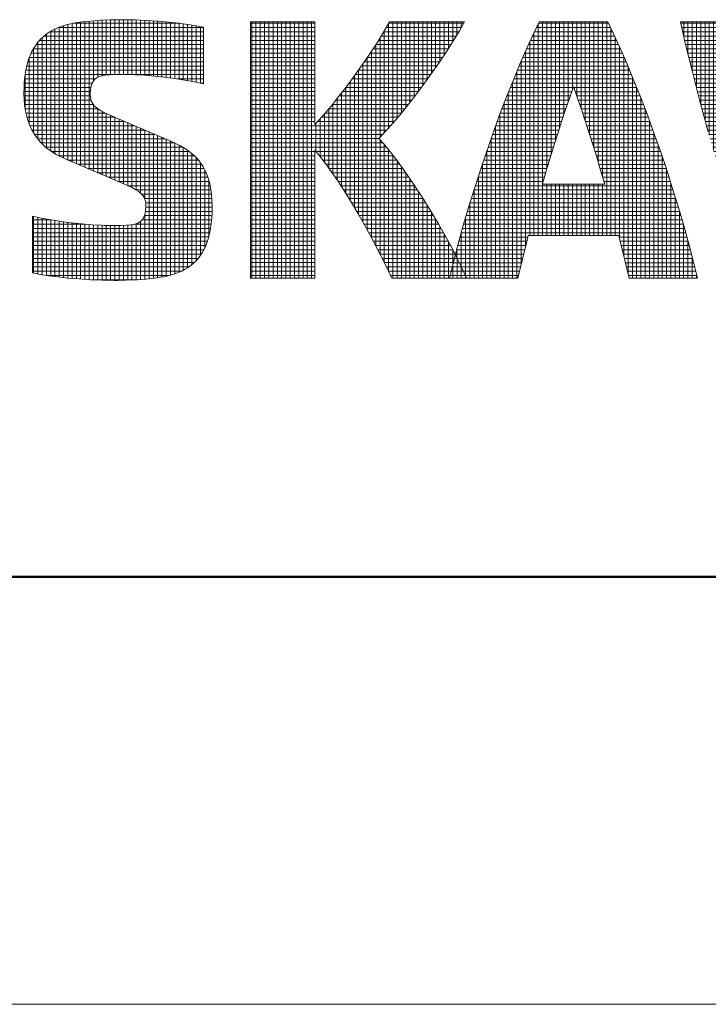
# Model space of a CAD drawing. Header units: millimetres. Extents: x 0 to 1733, y 0 to 1188.
# Tile 9 of 157: x 648 to 713, y 0 to 92. Entities that reach past the tile are written whole.
import ezdxf

# ---------------------------------------------------------------- set-up
doc = ezdxf.new("R2010")
doc.units = ezdxf.units.MM
doc.header["$LTSCALE"] = 0.727559
doc.layers.add('NoLayerName_001', color=7, linetype='Continuous')

# ---------------------------------------------------------------- blocks, each defined once
blk = doc.blocks.new('*X160')
at = {"color": 2, "linetype": 'Continuous', "lineweight": 13}
for p, q in [((1.125, 2.775), (1.125, 6.011)), ((1.152, 6.016), (3.634, 6.016)), ((1.225, 2.732), (1.225, 6.028)), ((1.325, 2.689), (1.325, 6.042)), ((1.425, 2.646), (1.425, 6.054)), ((1.525, 2.603), (1.525, 6.065)), ((1.625, 4.668), (1.625, 6.073)), ((1.725, 4.752), (1.725, 6.081)), ((1.825, 4.786), (1.825, 6.088)), ((1.925, 4.802), (1.925, 6.092)), ((2.025, 4.81), (2.025, 6.097)), ((2.125, 4.815), (2.125, 6.098)), ((2.225, 4.817), (2.225, 6.099)), ((2.325, 4.818), (2.325, 6.099)), ((2.425, 4.817), (2.425, 6.097)), ((2.525, 4.814), (2.525, 6.095)), ((2.625, 4.81), (2.625, 6.092)), ((2.725, 4.805), (2.725, 6.087)), ((2.825, 4.799), (2.825, 6.083)), ((2.925, 4.79), (2.925, 6.078)), ((3.025, 4.782), (3.025, 6.071)), ((3.125, 4.772), (3.125, 6.065)), ((3.225, 4.761), (3.225, 6.057)), ((3.325, 4.75), (3.325, 6.048)), ((3.425, 4.736), (3.425, 6.039)), ((3.525, 4.723), (3.525, 6.028)), ((3.625, 4.707), (3.625, 6.017)), ((3.725, 4.692), (3.725, 6.004)), ((3.825, 4.674), (3.825, 5.99)), ((0.525, 3.105), (0.525, 5.762)), ((0.604, 5.816), (4.2, 5.816)), ((0.625, 3.029), (0.625, 5.829)), ((0.725, 2.964), (0.725, 5.883)), ((0.798, 5.916), (4.2, 5.916)), ((0.825, 2.909), (0.825, 5.926)), ((0.925, 2.861), (0.925, 5.961)), ((1.025, 2.818), (1.025, 5.989)), ((3.925, 4.656), (3.925, 5.974)), ((4.025, 4.636), (4.025, 5.958)), ((4.125, 4.615), (4.125, 5.939)), ((0.325, 3.308), (0.325, 5.571)), ((0.363, 5.616), (4.2, 5.616)), ((0.425, 3.196), (0.425, 5.678)), ((0.467, 5.716), (4.2, 5.716)), ((0.168, 5.316), (4.2, 5.316)), ((0.219, 5.416), (4.2, 5.416)), ((0.225, 3.454), (0.225, 5.426)), ((0.283, 5.516), (4.2, 5.516)), ((0.092, 5.116), (4.199, 5.116)), ((0.125, 3.66), (0.125, 5.213)), ((0.126, 5.216), (4.2, 5.216)), ((0.044, 4.916), (4.199, 4.916)), ((0.065, 5.016), (4.199, 5.016)), ((0.007, 4.616), (1.594, 4.616)), ((0.015, 4.716), (1.669, 4.716)), ((0.025, 4.045), (0.025, 4.796)), ((0.027, 4.816), (2.147, 4.816)), ((2.458, 4.816), (4.199, 4.816)), ((3.572, 4.716), (4.199, 4.716)), ((4.123, 4.616), (4.199, 4.616)), ((0, 4.416), (1.552, 4.416)), ((0.002, 4.516), (1.563, 4.516)), ((0.002, 4.316), (1.551, 4.316)), ((0.006, 4.216), (1.569, 4.216)), ((0.015, 4.116), (1.62, 4.116)), ((0.029, 4.016), (1.727, 4.016)), ((0.048, 3.916), (1.904, 3.916)), ((1.625, 2.561), (1.625, 4.11)), ((1.725, 2.518), (1.725, 4.017)), ((1.825, 2.475), (1.825, 3.956)), ((0.072, 3.816), (2.128, 3.816)), ((0.103, 3.716), (2.361, 3.716)), ((1.925, 2.432), (1.925, 3.906)), ((2.025, 2.389), (2.025, 3.86)), ((2.125, 2.346), (2.125, 3.817)), ((2.225, 2.303), (2.225, 3.774)), ((2.325, 2.261), (2.325, 3.732)), ((2.425, 2.217), (2.425, 3.689)), ((0.142, 3.616), (2.595, 3.616)), ((0.19, 3.516), (2.828, 3.516)), ((2.525, 2.17), (2.525, 3.646)), ((2.625, 2.115), (2.625, 3.603)), ((2.725, 2.042), (2.725, 3.56)), ((2.825, 1.902), (2.825, 3.517)), ((2.925, 0.04), (2.925, 3.474)), ((0.249, 3.416), (3.061, 3.416)), ((0.319, 3.316), (3.294, 3.316)), ((3.025, 0.051), (3.025, 3.431)), ((3.125, 0.064), (3.125, 3.389)), ((3.225, 0.079), (3.225, 3.346)), ((3.325, 0.098), (3.325, 3.303)), ((3.425, 0.123), (3.425, 3.26)), ((0.406, 3.216), (3.523, 3.216)), ((0.511, 3.116), (3.713, 3.116)), ((0.644, 3.016), (3.863, 3.016)), ((3.525, 0.153), (3.525, 3.215)), ((3.625, 0.192), (3.625, 3.165)), ((3.725, 0.239), (3.725, 3.109)), ((3.825, 0.297), (3.825, 3.044)), ((0.812, 2.916), (3.982, 2.916)), ((1.029, 2.816), (4.076, 2.816)), ((3.925, 0.37), (3.925, 2.967)), ((4.025, 0.462), (4.025, 2.873)), ((1.262, 2.716), (4.152, 2.716)), ((1.496, 2.616), (4.212, 2.616)), ((4.125, 0.585), (4.125, 2.755)), ((4.225, 0.757), (4.225, 2.593)), ((1.729, 2.516), (4.261, 2.516)), ((1.962, 2.416), (4.3, 2.416)), ((2.196, 2.316), (4.33, 2.316)), ((4.325, 1.035), (4.325, 2.336)), ((2.427, 2.216), (4.354, 2.216)), ((2.623, 2.116), (4.371, 2.116)), ((2.752, 2.016), (4.384, 2.016)), ((2.819, 1.916), (4.392, 1.916)), ((2.841, 1.616), (4.398, 1.616)), ((2.845, 1.816), (4.397, 1.816)), ((2.849, 1.716), (4.399, 1.716)), ((0.2, 1.416), (0.631, 1.416)), ((0.225, 0.17), (0.225, 1.494)), ((0.325, 0.151), (0.325, 1.474)), ((0.425, 0.133), (0.425, 1.453)), ((0.525, 0.117), (0.525, 1.435)), ((0.625, 0.103), (0.625, 1.417)), ((0.725, 0.089), (0.725, 1.401)), ((0.825, 0.077), (0.825, 1.386)), ((2.762, 1.416), (4.387, 1.416)), ((2.817, 1.516), (4.394, 1.516)), ((2.825, 0.03), (2.825, 1.538)), ((0.2, 1.316), (1.428, 1.316)), ((0.2, 1.216), (4.363, 1.216)), ((0.925, 0.066), (0.925, 1.372)), ((1.025, 0.056), (1.025, 1.359)), ((1.125, 0.047), (1.125, 1.346)), ((1.225, 0.039), (1.225, 1.335)), ((1.325, 0.031), (1.325, 1.325)), ((1.425, 0.025), (1.425, 1.316)), ((1.525, 0.019), (1.525, 1.308)), ((1.625, 0.014), (1.625, 1.301)), ((1.725, 0.01), (1.725, 1.295)), ((1.825, 0.006), (1.825, 1.289)), ((1.925, 0.004), (1.925, 1.286)), ((2.025, 0.002), (2.025, 1.284)), ((2.125, 0), (2.125, 1.283)), ((2.225, 0), (2.225, 1.284)), ((2.325, 0.002), (2.325, 1.287)), ((2.425, 0.005), (2.425, 1.293)), ((2.525, 0.009), (2.525, 1.303)), ((2.587, 1.316), (4.377, 1.316)), ((2.625, 0.014), (2.625, 1.327)), ((2.725, 0.022), (2.725, 1.38)), ((0.2, 1.116), (4.344, 1.116)), ((0.2, 1.016), (4.32, 1.016)), ((0.2, 0.916), (4.289, 0.916)), ((0.2, 0.816), (4.252, 0.816)), ((0.2, 0.716), (4.204, 0.716)), ((0.2, 0.616), (4.145, 0.616)), ((0.2, 0.516), (4.072, 0.516)), ((0.2, 0.416), (3.977, 0.416)), ((0.2, 0.316), (3.853, 0.316)), ((0.2, 0.216), (3.679, 0.216)), ((0.533, 0.116), (3.397, 0.116)), ((1.58, 0.016), (2.647, 0.016))]:
    blk.add_line(p, q, dxfattribs=at)
blk = doc.blocks.new('*X161')
at = {"color": 2, "linetype": 'Continuous', "lineweight": 13}
for p, q in [((0.025, 0), (0.025, 5.999)), ((0.125, 0), (0.125, 5.999)), ((0.225, 0), (0.225, 5.999)), ((0.325, 0), (0.325, 5.999)), ((0.425, 0), (0.425, 5.999)), ((0.525, 0), (0.525, 5.999)), ((0.625, 0), (0.625, 5.999)), ((0.725, 0), (0.725, 5.999)), ((0.825, 0), (0.825, 5.999)), ((0.925, 0), (0.925, 5.999)), ((1.025, 0), (1.025, 5.999)), ((1.125, 0), (1.125, 5.999)), ((1.225, 0), (1.225, 5.999)), ((1.325, 0), (1.325, 5.999)), ((1.425, 0), (1.425, 5.999)), ((3.325, 3.629), (3.325, 6)), ((3.425, 3.746), (3.425, 6)), ((3.525, 3.867), (3.525, 6)), ((3.625, 3.989), (3.625, 6)), ((3.725, 4.116), (3.725, 6)), ((3.825, 4.244), (3.825, 6)), ((3.925, 4.376), (3.925, 6)), ((4.025, 4.508), (4.025, 6)), ((4.125, 4.646), (4.125, 6)), ((4.225, 4.784), (4.225, 6)), ((4.325, 4.928), (4.325, 6)), ((4.425, 5.072), (4.425, 6)), ((4.525, 5.223), (4.525, 6)), ((4.625, 5.376), (4.625, 6)), ((4.725, 5.533), (4.725, 6)), ((4.825, 5.698), (4.825, 6)), ((4.925, 5.868), (4.925, 6)), ((0, 5.967), (1.5, 5.967)), ((0, 5.867), (1.5, 5.867)), ((0, 5.767), (1.5, 5.767)), ((3.113, 5.767), (4.866, 5.767)), ((3.125, 3.404), (3.125, 5.787)), ((3.172, 5.867), (4.924, 5.867)), ((3.225, 3.515), (3.225, 5.957)), ((3.23, 5.967), (4.981, 5.967)), ((0, 5.667), (1.5, 5.667)), ((0, 5.567), (1.5, 5.567)), ((2.989, 5.567), (4.746, 5.567)), ((3.025, 3.3), (3.025, 5.624)), ((3.051, 5.667), (4.806, 5.667)), ((0, 5.467), (1.5, 5.467)), ((0, 5.367), (1.5, 5.367)), ((2.825, 0.957), (2.825, 5.311)), ((2.861, 5.367), (4.619, 5.367)), ((2.925, 0.768), (2.925, 5.465)), ((2.926, 5.467), (4.683, 5.467)), ((0, 5.267), (1.5, 5.267)), ((0, 5.167), (1.5, 5.167)), ((2.725, 1.141), (2.725, 5.161)), ((2.728, 5.167), (4.487, 5.167)), ((2.796, 5.267), (4.554, 5.267)), ((0, 5.067), (1.5, 5.067)), ((0, 4.967), (1.5, 4.967)), ((0, 4.867), (1.5, 4.867)), ((2.521, 4.867), (4.282, 4.867)), ((2.525, 1.495), (2.525, 4.873)), ((2.592, 4.967), (4.352, 4.967)), ((2.625, 1.319), (2.625, 5.014)), ((2.66, 5.067), (4.421, 5.067)), ((0, 4.767), (1.5, 4.767)), ((0, 4.667), (1.5, 4.667)), ((2.376, 4.667), (4.14, 4.667)), ((2.425, 1.663), (2.425, 4.732)), ((2.449, 4.767), (4.212, 4.767)), ((0, 4.567), (1.5, 4.567)), ((0, 4.467), (1.5, 4.467)), ((2.225, 1.989), (2.225, 4.463)), ((2.228, 4.467), (3.993, 4.467)), ((2.302, 4.567), (4.067, 4.567)), ((2.325, 1.829), (2.325, 4.597)), ((0, 4.367), (1.5, 4.367)), ((0, 4.267), (1.5, 4.267)), ((0, 4.167), (1.5, 4.167)), ((1.994, 4.167), (3.765, 4.167)), ((2.025, 2.296), (2.025, 4.205)), ((2.073, 4.267), (3.842, 4.267)), ((2.125, 2.144), (2.125, 4.334)), ((2.15, 4.367), (3.918, 4.367)), ((0, 4.067), (1.5, 4.067)), ((0, 3.967), (1.5, 3.967)), ((1.825, 2.582), (1.825, 3.962)), ((1.829, 3.967), (3.606, 3.967)), ((1.913, 4.067), (3.686, 4.067)), ((1.925, 2.442), (1.925, 4.081)), ((0, 3.867), (1.5, 3.867)), ((0, 3.767), (1.5, 3.767)), ((1.625, 2.848), (1.625, 3.732)), ((1.656, 3.767), (3.443, 3.767)), ((1.725, 2.718), (1.725, 3.844)), ((1.745, 3.867), (3.524, 3.867)), ((0, 3.667), (1.5, 3.667)), ((0, 3.567), (3.271, 3.567)), ((0, 3.467), (3.181, 3.467)), ((1.525, 2.969), (1.525, 3.625)), ((1.564, 3.667), (3.357, 3.667)), ((0, 3.367), (3.088, 3.367)), ((0, 3.267), (3.007, 3.267)), ((3.025, 0.574), (3.025, 3.246)), ((0, 3.167), (3.095, 3.167)), ((0, 3.067), (3.177, 3.067)), ((3.125, 0.371), (3.125, 3.131)), ((3.225, 0.161), (3.225, 3.009)), ((0, 2.967), (1.5, 2.967)), ((0, 2.867), (1.5, 2.867)), ((0, 2.767), (1.5, 2.767)), ((1.527, 2.967), (3.258, 2.967)), ((1.61, 2.867), (3.335, 2.867)), ((1.688, 2.767), (3.411, 2.767)), ((3.325, 0), (3.325, 2.88)), ((0, 2.667), (1.5, 2.667)), ((0, 2.567), (1.5, 2.567)), ((1.764, 2.667), (3.484, 2.667)), ((1.836, 2.567), (3.557, 2.567)), ((3.425, 0), (3.425, 2.748)), ((3.525, 0), (3.525, 2.611)), ((0, 2.467), (1.5, 2.467)), ((0, 2.367), (1.5, 2.367)), ((1.908, 2.467), (3.627, 2.467)), ((1.977, 2.367), (3.697, 2.367)), ((3.625, 0), (3.625, 2.47)), ((3.725, 0), (3.725, 2.327)), ((0, 2.267), (1.5, 2.267)), ((0, 2.167), (1.5, 2.167)), ((2.045, 2.267), (3.765, 2.267)), ((2.11, 2.167), (3.832, 2.167)), ((3.825, 0), (3.825, 2.177)), ((0, 2.067), (1.5, 2.067)), ((0, 1.967), (1.5, 1.967)), ((0, 1.867), (1.5, 1.867)), ((2.176, 2.067), (3.899, 2.067)), ((2.239, 1.967), (3.964, 1.967)), ((2.301, 1.867), (4.029, 1.867)), ((3.925, 0), (3.925, 2.027)), ((4.025, 0), (4.025, 1.872)), ((0, 1.767), (1.5, 1.767)), ((0, 1.667), (1.5, 1.667)), ((2.363, 1.767), (4.091, 1.767)), ((2.423, 1.667), (4.154, 1.667)), ((4.125, 0), (4.125, 1.713)), ((0, 1.567), (1.5, 1.567)), ((0, 1.467), (1.5, 1.467)), ((2.482, 1.567), (4.216, 1.567)), ((2.541, 1.467), (4.276, 1.467)), ((4.225, 0), (4.225, 1.552)), ((4.325, 0), (4.325, 1.384)), ((0, 1.367), (1.5, 1.367)), ((0, 1.267), (1.5, 1.267)), ((0, 1.167), (1.5, 1.167)), ((2.598, 1.367), (4.335, 1.367)), ((2.655, 1.267), (4.395, 1.267)), ((2.711, 1.167), (4.452, 1.167)), ((4.425, 0), (4.425, 1.214)), ((0, 1.067), (1.5, 1.067)), ((0, 0.967), (1.5, 0.967)), ((2.765, 1.067), (4.509, 1.067)), ((2.82, 0.967), (4.566, 0.967)), ((4.525, 0), (4.525, 1.039)), ((0, 0.867), (1.5, 0.867)), ((0, 0.767), (1.5, 0.767)), ((2.874, 0.867), (4.62, 0.867)), ((2.926, 0.767), (4.674, 0.767)), ((4.625, 0), (4.625, 0.858)), ((0, 0.667), (1.5, 0.667)), ((0, 0.567), (1.5, 0.567)), ((0, 0.467), (1.5, 0.467)), ((2.977, 0.667), (4.728, 0.667)), ((3.029, 0.567), (4.779, 0.567)), ((3.078, 0.467), (4.763, 0.467)), ((4.725, 0.315), (4.725, 0.672)), ((0, 0.367), (1.5, 0.367)), ((0, 0.267), (1.5, 0.267)), ((3.127, 0.367), (4.737, 0.367)), ((3.176, 0.267), (4.713, 0.267)), ((0, 0.167), (1.5, 0.167)), ((0, 0.067), (1.5, 0.067)), ((3.222, 0.167), (4.689, 0.167)), ((3.269, 0.067), (4.665, 0.067))]:
    blk.add_line(p, q, dxfattribs=at)
blk = doc.blocks.new('*X162')
at = {"color": 2, "linetype": 'Continuous', "lineweight": 13}
for p, q in [((0.068, 5.672), (0.068, 6)), ((0.168, 5.253), (0.168, 6)), ((0.268, 4.847), (0.268, 6)), ((0.368, 4.461), (0.368, 6)), ((0.468, 4.079), (0.468, 6)), ((0.568, 3.711), (0.568, 6)), ((0.668, 3.346), (0.668, 6)), ((0.768, 2.993), (0.768, 6)), ((0.868, 2.64), (0.868, 6)), ((0.968, 2.301), (0.968, 6)), ((1.068, 1.961), (1.068, 6)), ((1.168, 1.633), (1.168, 6)), ((1.268, 1.307), (1.268, 6)), ((1.368, 0.989), (1.368, 6)), ((1.468, 0.676), (1.468, 6)), ((1.568, 0.371), (1.568, 6)), ((3.468, 0.46), (3.468, 6)), ((3.568, 0.838), (3.568, 6)), ((3.668, 1.222), (3.668, 6)), ((3.768, 1.621), (3.768, 6)), ((3.868, 2.023), (3.868, 6)), ((3.968, 2.44), (3.968, 6)), ((4.068, 2.859), (4.068, 6)), ((4.168, 3.281), (4.168, 6)), ((4.268, 2.853), (4.268, 6)), ((4.368, 2.433), (4.368, 6)), ((4.468, 2.017), (4.468, 6)), ((4.568, 1.615), (4.568, 6)), ((4.668, 1.217), (4.668, 6)), ((4.768, 0.833), (4.768, 6)), ((4.868, 0.455), (4.868, 6)), ((6.768, 0.376), (6.768, 6)), ((6.868, 0.681), (6.868, 6)), ((6.968, 0.993), (6.968, 6)), ((7.068, 1.311), (7.068, 6)), ((7.168, 1.637), (7.168, 6)), ((7.268, 1.966), (7.268, 6)), ((7.368, 2.305), (7.368, 6)), ((7.468, 2.645), (7.468, 6)), ((7.568, 2.998), (7.568, 6)), ((7.668, 3.351), (7.668, 6)), ((7.768, 3.716), (7.768, 6)), ((7.868, 4.084), (7.868, 6)), ((7.968, 4.466), (7.968, 6)), ((8.068, 4.852), (8.068, 6)), ((8.168, 5.259), (8.168, 6)), ((8.268, 5.679), (8.268, 6)), ((0, 5.966), (1.599, 5.966)), ((0.023, 5.866), (1.618, 5.866)), ((0.046, 5.766), (1.637, 5.766)), ((3.396, 5.766), (4.938, 5.766)), ((3.416, 5.866), (4.918, 5.866)), ((3.435, 5.966), (4.899, 5.966)), ((6.697, 5.766), (8.288, 5.766)), ((6.716, 5.866), (8.311, 5.866)), ((6.736, 5.966), (8.334, 5.966)), ((0.069, 5.666), (1.656, 5.666)), ((0.092, 5.566), (1.675, 5.566)), ((1.668, 0.073), (1.668, 5.605)), ((3.357, 5.566), (4.978, 5.566)), ((3.368, 0.095), (3.368, 5.623)), ((3.376, 5.666), (4.958, 5.666)), ((4.968, 0.089), (4.968, 5.616)), ((6.659, 5.566), (8.242, 5.566)), ((6.668, 0.077), (6.668, 5.612)), ((6.678, 5.666), (8.265, 5.666)), ((0.115, 5.466), (1.694, 5.466)), ((0.14, 5.366), (1.714, 5.366)), ((3.316, 5.366), (5.018, 5.366)), ((3.337, 5.466), (4.997, 5.466)), ((6.62, 5.366), (8.194, 5.366)), ((6.64, 5.466), (8.219, 5.466)), ((0.164, 5.266), (1.734, 5.266)), ((0.189, 5.166), (1.755, 5.166)), ((1.768, 0), (1.768, 5.103)), ((3.268, 0), (3.268, 5.14)), ((3.273, 5.166), (5.061, 5.166)), ((3.295, 5.266), (5.04, 5.266)), ((5.068, 0), (5.068, 5.133)), ((6.568, 0), (6.568, 5.109)), ((6.579, 5.166), (8.145, 5.166)), ((6.6, 5.266), (8.17, 5.266)), ((0.214, 5.066), (1.775, 5.066)), ((0.238, 4.966), (1.796, 4.966)), ((0.263, 4.866), (1.816, 4.866)), ((3.21, 4.866), (5.124, 4.866)), ((3.231, 4.966), (5.103, 4.966)), ((3.252, 5.066), (5.082, 5.066)), ((6.518, 4.866), (8.071, 4.866)), ((6.538, 4.966), (8.096, 4.966)), ((6.559, 5.066), (8.121, 5.066)), ((0.289, 4.766), (1.837, 4.766)), ((0.314, 4.666), (1.858, 4.666)), ((1.868, 0), (1.868, 4.62)), ((3.165, 4.666), (5.169, 4.666)), ((3.168, 0), (3.168, 4.678)), ((3.188, 4.766), (5.146, 4.766)), ((5.168, 0), (5.168, 4.672)), ((6.468, 0), (6.468, 4.627)), ((6.476, 4.666), (8.02, 4.666)), ((6.497, 4.766), (8.046, 4.766)), ((0.34, 4.566), (1.879, 4.566)), ((0.366, 4.466), (1.901, 4.466)), ((3.12, 4.466), (5.214, 4.466)), ((3.143, 4.566), (5.192, 4.566)), ((6.433, 4.466), (7.968, 4.466)), ((6.455, 4.566), (7.994, 4.566)), ((0.392, 4.366), (1.923, 4.366)), ((0.418, 4.266), (1.945, 4.266)), ((0.444, 4.166), (1.967, 4.166)), ((1.968, 0), (1.968, 4.161)), ((3.053, 4.166), (5.282, 4.166)), ((3.068, 0), (3.068, 4.234)), ((3.075, 4.266), (5.259, 4.266)), ((3.098, 4.366), (5.237, 4.366)), ((5.268, 0), (5.268, 4.228)), ((6.368, 0), (6.368, 4.167)), ((6.368, 4.166), (7.89, 4.166)), ((6.389, 4.266), (7.916, 4.266)), ((6.411, 4.366), (7.942, 4.366)), ((0.471, 4.066), (1.988, 4.066)), ((0.498, 3.966), (2.01, 3.966)), ((3.005, 3.966), (5.329, 3.966)), ((3.029, 4.066), (5.305, 4.066)), ((6.324, 3.966), (7.836, 3.966)), ((6.346, 4.066), (7.863, 4.066)), ((0.526, 3.866), (2.033, 3.866)), ((0.553, 3.766), (2.056, 3.766)), ((2.068, 0), (2.068, 3.714)), ((2.958, 3.766), (5.376, 3.766)), ((2.968, 0), (2.968, 3.808)), ((2.982, 3.866), (5.353, 3.866)), ((5.368, 0), (5.368, 3.803)), ((6.268, 0), (6.268, 3.72)), ((6.278, 3.766), (7.781, 3.766)), ((6.301, 3.866), (7.809, 3.866)), ((0.58, 3.666), (2.079, 3.666)), ((0.607, 3.566), (2.101, 3.566)), ((0.634, 3.466), (2.124, 3.466)), ((2.887, 3.466), (5.448, 3.466)), ((2.91, 3.566), (5.424, 3.566)), ((2.934, 3.666), (5.4, 3.666)), ((6.21, 3.466), (7.7, 3.466)), ((6.233, 3.566), (7.727, 3.566)), ((6.256, 3.666), (7.754, 3.666)), ((0.662, 3.366), (2.147, 3.366)), ((0.69, 3.266), (2.171, 3.266)), ((2.168, 0), (2.168, 3.281)), ((2.837, 3.266), (4.163, 3.266)), ((2.862, 3.366), (5.472, 3.366)), ((2.868, 0), (2.868, 3.389)), ((4.171, 3.266), (5.497, 3.266)), ((5.468, 0), (5.468, 3.384)), ((6.163, 3.266), (7.644, 3.266)), ((6.168, 0), (6.168, 3.287)), ((6.187, 3.366), (7.672, 3.366)), ((0.719, 3.166), (2.195, 3.166)), ((0.747, 3.066), (2.219, 3.066)), ((2.787, 3.066), (4.116, 3.066)), ((2.812, 3.166), (4.14, 3.166)), ((4.194, 3.166), (5.522, 3.166)), ((4.218, 3.066), (5.547, 3.066)), ((6.115, 3.066), (7.587, 3.066)), ((6.139, 3.166), (7.616, 3.166)), ((0.775, 2.966), (2.243, 2.966)), ((0.804, 2.866), (2.267, 2.866)), ((0.832, 2.766), (2.291, 2.766)), ((2.268, 0), (2.268, 2.863)), ((2.712, 2.766), (4.046, 2.766)), ((2.737, 2.866), (4.069, 2.866)), ((2.762, 2.966), (4.093, 2.966)), ((2.768, 0), (2.768, 2.988)), ((4.241, 2.966), (5.572, 2.966)), ((4.265, 2.866), (5.597, 2.866)), ((4.288, 2.766), (5.622, 2.766)), ((5.568, 0), (5.568, 2.983)), ((6.043, 2.766), (7.502, 2.766)), ((6.067, 2.866), (7.531, 2.866)), ((6.068, 0), (6.068, 2.869)), ((6.091, 2.966), (7.559, 2.966)), ((0.86, 2.666), (2.315, 2.666)), ((0.889, 2.566), (2.34, 2.566)), ((2.662, 2.566), (3.998, 2.566)), ((2.668, 0), (2.668, 2.59)), ((2.688, 2.666), (4.022, 2.666)), ((4.312, 2.666), (5.647, 2.666)), ((4.336, 2.566), (5.673, 2.566)), ((5.668, 0), (5.668, 2.585)), ((5.994, 2.566), (7.445, 2.566)), ((6.019, 2.666), (7.474, 2.666)), ((0.919, 2.466), (2.365, 2.466)), ((0.948, 2.366), (2.39, 2.366)), ((2.368, 0), (2.368, 2.455)), ((2.609, 2.366), (3.95, 2.366)), ((2.635, 2.466), (3.974, 2.466)), ((4.36, 2.466), (5.699, 2.466)), ((4.384, 2.366), (5.725, 2.366)), ((5.944, 2.366), (7.386, 2.366)), ((5.968, 0), (5.968, 2.46)), ((5.969, 2.466), (7.415, 2.466)), ((0.978, 2.266), (2.415, 2.266)), ((1.007, 2.166), (2.44, 2.166)), ((2.557, 2.166), (3.903, 2.166)), ((2.568, 0), (2.568, 2.207)), ((2.583, 2.266), (3.927, 2.266)), ((4.407, 2.266), (5.751, 2.266)), ((4.431, 2.166), (5.777, 2.166)), ((5.768, 0), (5.768, 2.202)), ((5.894, 2.166), (7.327, 2.166)), ((5.919, 2.266), (7.356, 2.266)), ((1.037, 2.066), (2.466, 2.066)), ((1.066, 1.966), (2.491, 1.966)), ((1.096, 1.866), (3.829, 1.866)), ((2.468, 0), (2.468, 2.058)), ((2.505, 1.966), (3.854, 1.966)), ((2.531, 2.066), (3.879, 2.066)), ((4.456, 2.066), (5.803, 2.066)), ((4.48, 1.966), (5.829, 1.966)), ((4.505, 1.866), (7.238, 1.866)), ((5.844, 1.966), (7.268, 1.966)), ((5.868, 0), (5.868, 2.062)), ((5.869, 2.066), (7.297, 2.066)), ((1.127, 1.766), (3.804, 1.766)), ((1.157, 1.666), (3.779, 1.666)), ((4.53, 1.766), (7.207, 1.766)), ((4.555, 1.666), (7.177, 1.666)), ((1.188, 1.566), (3.754, 1.566)), ((1.219, 1.466), (3.729, 1.466)), ((4.58, 1.566), (7.146, 1.566)), ((4.605, 1.466), (7.115, 1.466)), ((1.25, 1.366), (3.704, 1.366)), ((1.28, 1.266), (3.679, 1.266)), ((1.311, 1.166), (3.653, 1.166)), ((4.63, 1.366), (7.085, 1.366)), ((4.655, 1.266), (7.054, 1.266)), ((4.681, 1.166), (7.023, 1.166)), ((1.343, 1.066), (3.627, 1.066)), ((1.375, 0.966), (3.601, 0.966)), ((4.707, 1.066), (6.991, 1.066)), ((4.733, 0.966), (6.959, 0.966)), ((1.407, 0.866), (3.575, 0.866)), ((1.439, 0.766), (3.549, 0.766)), ((4.759, 0.866), (6.927, 0.866)), ((4.785, 0.766), (6.895, 0.766)), ((1.471, 0.666), (3.523, 0.666)), ((1.503, 0.566), (3.497, 0.566)), ((1.536, 0.466), (3.469, 0.466)), ((4.811, 0.666), (6.863, 0.666)), ((4.837, 0.566), (6.831, 0.566)), ((4.865, 0.466), (6.798, 0.466)), ((1.569, 0.366), (3.442, 0.366)), ((1.603, 0.266), (3.415, 0.266)), ((4.892, 0.366), (6.765, 0.366)), ((4.919, 0.266), (6.731, 0.266)), ((1.636, 0.166), (3.387, 0.166)), ((1.67, 0.066), (3.36, 0.066)), ((4.947, 0.166), (6.698, 0.166)), ((4.974, 0.066), (6.664, 0.066))]:
    blk.add_line(p, q, dxfattribs=at)
blk = doc.blocks.new('*X163')
at = {"color": 2, "linetype": 'Continuous', "lineweight": 13}
for p, q in [((0.098, 0.466), (0.165, 0.466)), ((0.16, 0), (0.16, 0.477)), ((0.048, 0.266), (0.263, 0.266)), ((0.06, 0), (0.06, 0.315)), ((0.072, 0.366), (0.214, 0.366)), ((0.26, 0), (0.26, 0.272)), ((0, 0.066), (0.355, 0.066)), ((0.024, 0.166), (0.309, 0.166)), ((0.36, 0), (0.36, 0.055))]:
    blk.add_line(p, q, dxfattribs=at)
blk = doc.blocks.new('*X165')
at = {"color": 2, "linetype": 'Continuous', "lineweight": 13}
for p, q in [((2.036, 2.223), (2.036, 6)), ((2.136, 2.563), (2.136, 6)), ((2.236, 2.893), (2.236, 6)), ((2.336, 3.214), (2.336, 6)), ((2.436, 3.527), (2.436, 6)), ((2.536, 3.831), (2.536, 6)), ((2.636, 4.127), (2.636, 6)), ((2.736, 4.415), (2.736, 6)), ((2.836, 4.268), (2.836, 6)), ((2.936, 3.977), (2.936, 6)), ((3.036, 3.677), (3.036, 6)), ((3.136, 3.368), (3.136, 6)), ((3.236, 3.05), (3.236, 6)), ((3.336, 2.724), (3.336, 6)), ((3.436, 2.389), (3.436, 6)), ((3.536, 0.999), (3.536, 6)), ((1.847, 5.766), (3.674, 5.766)), ((1.895, 5.866), (3.625, 5.866)), ((1.936, 0.999), (1.936, 5.95)), ((1.944, 5.966), (3.577, 5.966)), ((3.636, 0.999), (3.636, 5.844)), ((1.736, 0.999), (1.736, 5.528)), ((1.754, 5.566), (3.767, 5.566)), ((1.8, 5.666), (3.721, 5.666)), ((1.836, 0.999), (1.836, 5.744)), ((3.736, 0.999), (3.736, 5.634)), ((1.636, 0.739), (1.636, 5.306)), ((1.662, 5.366), (3.858, 5.366)), ((1.708, 5.466), (3.813, 5.466)), ((3.836, 0.935), (3.836, 5.416)), ((1.536, 0.328), (1.536, 5.078)), ((1.575, 5.166), (3.946, 5.166)), ((1.619, 5.266), (3.902, 5.266)), ((3.936, 0.531), (3.936, 5.189)), ((1.436, 0), (1.436, 4.839)), ((1.447, 4.866), (4.073, 4.866)), ((1.489, 4.966), (4.032, 4.966)), ((1.531, 5.066), (3.989, 5.066)), ((4.036, 0.105), (4.036, 4.956)), ((1.364, 4.666), (4.157, 4.666)), ((1.405, 4.766), (4.115, 4.766)), ((4.136, 0), (4.136, 4.716)), ((1.284, 4.466), (2.754, 4.466)), ((1.324, 4.566), (4.197, 4.566)), ((1.336, 0), (1.336, 4.597)), ((2.766, 4.466), (4.236, 4.466)), ((4.236, 0), (4.236, 4.468)), ((1.166, 4.166), (2.649, 4.166)), ((1.204, 4.266), (2.684, 4.266)), ((1.236, 0), (1.236, 4.346)), ((1.244, 4.366), (2.719, 4.366)), ((2.801, 4.366), (4.276, 4.366)), ((2.836, 4.266), (4.316, 4.266)), ((2.871, 4.166), (4.355, 4.166)), ((4.336, 0), (4.336, 4.216)), ((1.09, 3.966), (2.581, 3.966)), ((1.128, 4.066), (2.615, 4.066)), ((1.136, 0), (1.136, 4.088)), ((2.905, 4.066), (4.393, 4.066)), ((2.939, 3.966), (4.431, 3.966)), ((4.436, 0), (4.436, 3.953)), ((1.014, 3.766), (2.514, 3.766)), ((1.036, 0), (1.036, 3.826)), ((1.051, 3.866), (2.548, 3.866)), ((2.973, 3.866), (4.469, 3.866)), ((3.006, 3.766), (4.507, 3.766)), ((4.536, 0), (4.536, 3.686)), ((0.905, 3.466), (2.416, 3.466)), ((0.936, 0), (0.936, 3.553)), ((0.941, 3.566), (2.449, 3.566)), ((0.977, 3.666), (2.481, 3.666)), ((3.039, 3.666), (4.543, 3.666)), ((3.072, 3.566), (4.579, 3.566)), ((3.104, 3.466), (4.616, 3.466)), ((0.832, 3.266), (2.352, 3.266)), ((0.836, 0), (0.836, 3.276)), ((0.868, 3.366), (2.384, 3.366)), ((3.136, 3.366), (4.652, 3.366)), ((3.168, 3.266), (4.688, 3.266)), ((4.636, 0), (4.636, 3.412)), ((0.762, 3.066), (2.29, 3.066)), ((0.797, 3.166), (2.321, 3.166)), ((3.2, 3.166), (4.723, 3.166)), ((3.231, 3.066), (4.758, 3.066)), ((4.736, 0), (4.736, 3.13)), ((0.66, 2.766), (2.197, 2.766)), ((0.694, 2.866), (2.228, 2.866)), ((0.728, 2.966), (2.259, 2.966)), ((0.736, 0), (0.736, 2.989)), ((3.262, 2.966), (4.792, 2.966)), ((3.293, 2.866), (4.826, 2.866)), ((3.323, 2.766), (4.86, 2.766)), ((4.836, 0), (4.836, 2.838)), ((0.593, 2.566), (2.137, 2.566)), ((0.626, 2.666), (2.167, 2.666)), ((0.636, 0), (0.636, 2.695)), ((3.353, 2.666), (4.894, 2.666)), ((3.383, 2.566), (4.928, 2.566)), ((4.936, 0), (4.936, 2.541)), ((0.528, 2.366), (2.078, 2.366)), ((0.536, 0), (0.536, 2.391)), ((0.56, 2.466), (2.107, 2.466)), ((3.413, 2.466), (4.96, 2.466)), ((3.442, 2.366), (4.993, 2.366)), ((0.436, 0), (0.436, 2.081)), ((0.463, 2.166), (5.058, 2.166)), ((0.495, 2.266), (2.049, 2.266)), ((2.036, 0.999), (2.036, 2.199)), ((2.136, 0.999), (2.136, 2.199)), ((2.236, 0.999), (2.236, 2.199)), ((2.336, 0.999), (2.336, 2.199)), ((2.436, 0.999), (2.436, 2.199)), ((2.536, 0.999), (2.536, 2.199)), ((2.636, 0.999), (2.636, 2.199)), ((2.736, 0.999), (2.736, 2.199)), ((2.836, 0.999), (2.836, 2.199)), ((2.936, 0.999), (2.936, 2.199)), ((3.036, 0.999), (3.036, 2.199)), ((3.136, 0.999), (3.136, 2.199)), ((3.236, 0.999), (3.236, 2.199)), ((3.336, 0.999), (3.336, 2.199)), ((3.436, 0.999), (3.436, 2.199)), ((3.472, 2.266), (5.025, 2.266)), ((5.036, 0), (5.036, 2.233)), ((0.37, 1.866), (5.151, 1.866)), ((0.401, 1.966), (5.12, 1.966)), ((0.431, 2.066), (5.089, 2.066)), ((5.136, 0), (5.136, 1.914)), ((0.308, 1.666), (5.213, 1.666)), ((0.336, 0), (0.336, 1.757)), ((0.339, 1.766), (5.182, 1.766)), ((0.236, 0.055), (0.236, 1.421)), ((0.249, 1.466), (5.271, 1.466)), ((0.279, 1.566), (5.242, 1.566)), ((5.236, 0), (5.236, 1.587)), ((0.162, 1.166), (5.358, 1.166)), ((0.191, 1.266), (5.33, 1.266)), ((0.22, 1.366), (5.3, 1.366)), ((5.336, 0), (5.336, 1.245)), ((0.107, 0.966), (1.693, 0.966)), ((0.134, 1.066), (5.386, 1.066)), ((0.136, 0.272), (0.136, 1.072)), ((3.828, 0.966), (5.414, 0.966)), ((0.036, 0.477), (0.036, 0.705)), ((0.052, 0.766), (1.643, 0.766)), ((0.079, 0.866), (1.667, 0.866)), ((3.853, 0.866), (5.441, 0.866)), ((3.878, 0.766), (5.469, 0.766)), ((5.436, 0), (5.436, 0.886)), ((0, 0.566), (1.593, 0.566)), ((0.026, 0.666), (1.618, 0.666)), ((0.041, 0.466), (1.569, 0.466)), ((3.902, 0.666), (5.495, 0.666)), ((3.927, 0.566), (5.52, 0.566)), ((3.952, 0.466), (5.546, 0.466)), ((5.536, 0), (5.536, 0.506)), ((0.09, 0.366), (1.545, 0.366)), ((0.139, 0.266), (1.522, 0.266)), ((3.976, 0.366), (5.572, 0.366)), ((3.999, 0.266), (5.596, 0.266)), ((0.186, 0.166), (1.499, 0.166)), ((0.231, 0.066), (1.476, 0.066)), ((4.022, 0.166), (5.62, 0.166)), ((4.045, 0.066), (5.644, 0.066)), ((5.636, 0), (5.636, 0.101))]:
    blk.add_line(p, q, dxfattribs=at)

msp = doc.modelspace()

# ---------------------------------------------------------------- linework, layer by layer
at = {"layer": 'NoLayerName_001', "color": 2, "linetype": 'Continuous', "lineweight": 13}
for p, q in [((658.00989758, 92.13114025), (657.56621145, 92.1332833)), ((651.63794531, 91.25417375), (651.32828727, 91.08992893)), ((651.97027687, 91.40277242), (651.63794531, 91.25417375)), ((652.3271452, 91.53554467), (651.97027687, 91.40277242)), ((652.71062094, 91.65210013), (652.3271452, 91.53554467)), ((653.12298765, 91.75184451), (652.71062094, 91.65210013)), ((653.56675263, 91.83398532), (653.12298765, 91.75184451)), ((654.20598632, 91.92298575), (653.56675263, 91.83398532)), ((654.96563831, 92.00452686), (654.20598632, 91.92298575)), ((655.81069219, 92.07126731), (654.96563831, 92.00452686)), ((656.00061254, 92.0831077), (655.81069219, 92.07126731)), ((656.83965082, 92.12133841), (656.00061254, 92.0831077)), ((657.56621145, 92.1332833), (656.83965082, 92.12133841)), ((659.10601589, 92.10863682), (658.00989758, 92.13114025)), ((660.21178044, 92.06247762), (659.10601589, 92.10863682)), ((661.2868556, 91.99483246), (660.21178044, 92.06247762)), ((662.30397739, 91.90850486), (661.2868556, 91.99483246)), ((663.24657063, 91.80644798), (662.30397739, 91.90850486)), ((664.10595707, 91.69151134), (663.24657063, 91.80644798)), ((664.87898325, 91.56632683), (664.10595707, 91.69151134)), ((665.56623148, 91.43326777), (664.87898325, 91.56632683)), ((665.5645779, 86.13409506), (665.56623148, 91.43326777)), ((675.96614729, 91.92823938), (669.96640786, 91.92823938)), ((669.96640786, 91.92823938), (669.96640786, 67.93258883)), ((675.96614729, 82.32920749), (675.96614729, 91.92823938)), ((682.96575142, 91.93099535), (682.40369389, 90.97441705)), ((689.96480436, 91.93099535), (682.96575142, 91.93099535)), ((689.48716677, 91.09034768), (689.96480436, 91.93099535)), ((696.96330611, 91.93264893), (696.41849868, 90.81132052)), ((703.3632119, 91.93264893), (696.96330611, 91.93264893)), ((703.90819436, 90.81076493), (703.3632119, 91.93264893)), ((716.56318984, 91.93264893), (710.16383524, 91.93264893)), ((710.16383524, 91.93264893), (710.65247843, 89.81370014)), ((650.51982467, 90.50185783), (650.28638758, 90.27245833)), ((650.77057043, 90.71413836), (650.51982467, 90.50185783)), ((651.03964545, 90.91000242), (650.77057043, 90.71413836)), ((651.32828727, 91.08992893), (651.03964545, 90.91000242)), ((682.40369389, 90.97441705), (681.78794934, 89.97958847)), ((688.93639409, 90.17629606), (689.48716677, 91.09034768)), ((696.41849868, 90.81132052), (695.83514261, 89.54414537)), ((704.49175752, 89.54294339), (703.90819436, 90.81076493)), ((649.68513075, 89.47466059), (649.51660511, 89.16875293)), ((649.86937261, 89.75967738), (649.68513075, 89.47466059)), ((650.06961848, 90.0252096), (649.86937261, 89.75967738)), ((650.17591947, 90.15107923), (650.06961848, 90.0252096)), ((650.28638758, 90.27245833), (650.17591947, 90.15107923)), ((681.78794934, 89.97958847), (681.12156347, 88.95382456)), ((688.31253719, 89.1936995), (688.93639409, 90.17629606)), ((695.83514261, 89.54414537), (695.21720564, 88.13244089)), ((705.10991737, 88.13053578), (704.49175752, 89.54294339)), ((710.65247843, 89.81370014), (711.25228856, 87.37211433)), ((649.22668667, 88.48765906), (649.1058362, 88.10869737)), ((649.36373605, 88.84035064), (649.22668667, 88.48765906)), ((649.51660511, 89.16875293), (649.36373605, 88.84035064)), ((681.12156347, 88.95382456), (680.41042438, 87.90805565)), ((687.61906924, 88.15205148), (688.31253719, 89.1936995)), ((649.00177244, 87.70130065), (648.91528417, 87.26311904)), ((649.1058362, 88.10869737), (649.00177244, 87.70130065)), ((680.41042438, 87.90805565), (679.66442936, 86.8580909)), ((686.86419838, 87.06691129), (687.61906924, 88.15205148)), ((695.21720564, 88.13244089), (694.57053334, 86.58277492)), ((705.75680759, 86.58015841), (705.10991737, 88.13053578)), ((648.84735404, 86.79161337), (648.79915262, 86.28404734)), ((648.91528417, 87.26311904), (648.84735404, 86.79161337)), ((655.43422671, 86.59254983), (655.56606225, 86.68891948)), ((655.56606225, 86.68891948), (655.71939556, 86.77068947)), ((655.71939556, 86.77068947), (655.89905813, 86.83873871)), ((655.89905813, 86.83873871), (656.11147322, 86.89304345)), ((656.11147322, 86.89304345), (656.36516118, 86.9327742)), ((656.36516118, 86.9327742), (656.83589894, 86.97472568)), ((656.83589894, 86.97472568), (657.42248879, 87.00171)), ((657.42248879, 87.00171), (658.12302114, 87.00874549)), ((658.12302114, 87.00874549), (658.92597743, 86.99165432)), ((658.92597743, 86.99165432), (659.12747845, 86.98380347)), ((659.12747845, 86.98380347), (660.02652968, 86.93341555)), ((660.02652968, 86.93341555), (660.96423971, 86.85630898)), ((660.96423971, 86.85630898), (661.91776649, 86.75385083)), ((661.91776649, 86.75385083), (662.86791513, 86.62805312)), ((662.86791513, 86.62805312), (663.79950873, 86.4812376)), ((679.66442936, 86.8580909), (678.89898533, 85.82612602)), ((686.06228674, 85.9612748), (686.86419838, 87.06691129)), ((711.25228856, 87.37211433), (711.9620166, 84.63257329)), ((648.77203408, 85.73747594), (648.76640989, 85.33376235)), ((648.79915262, 86.28404734), (648.77203408, 85.73747594)), ((654.98554678, 85.56572919), (655.02211201, 85.8127675)), ((655.02211201, 85.8127675), (655.07453505, 86.02080811)), ((655.07453505, 86.02080811), (655.14166956, 86.19753655)), ((655.14166956, 86.19753655), (655.2233305, 86.34895199)), ((655.2233305, 86.34895199), (655.32039087, 86.47968159)), ((655.32039087, 86.47968159), (655.43422671, 86.59254983)), ((663.79950873, 86.4812376), (664.70112863, 86.31580525)), ((664.70112863, 86.31580525), (665.5645779, 86.13409506)), ((678.89898533, 85.82612602), (678.13666102, 84.84215385)), ((685.23496435, 84.86629374), (686.06228674, 85.9612748)), ((694.57053334, 86.58277492), (693.90291538, 84.90767286)), ((699.80929929, 84.86174435), (700.16243222, 85.86786868)), ((700.16243222, 85.86786868), (700.5120106, 84.87388077)), ((706.42461496, 84.90439669), (705.75680759, 86.58015841)), ((648.76640989, 85.33376235), (648.76768405, 85.16189506)), ((648.76768405, 85.16189506), (648.78665187, 84.66324334)), ((654.96513011, 85.13367917), (654.96691268, 85.26974262)), ((654.97613255, 84.91195424), (654.96513011, 85.13367917)), ((654.96691268, 85.26974262), (654.98554678, 85.56572919)), ((655.00796628, 84.71613444), (654.97613255, 84.91195424)), ((678.13666102, 84.84215385), (677.61444325, 84.19396567)), ((684.5341032, 83.97360595), (685.23496435, 84.86629374)), ((693.90291538, 84.90767286), (693.22395644, 83.12588269)), ((699.44941286, 83.80914777), (699.80929929, 84.86174435)), ((700.5120106, 84.87388077), (700.86846662, 83.83317191)), ((707.1037113, 83.12206385), (706.42461496, 84.90439669)), ((648.78665187, 84.66324334), (648.82739067, 84.19426311)), ((648.82739067, 84.19426311), (648.8888485, 83.752462)), ((655.05996028, 84.53936874), (655.00796628, 84.71613444)), ((655.09379877, 84.45615802), (655.05996028, 84.53936874)), ((655.13295343, 84.37604862), (655.09379877, 84.45615802)), ((655.22745195, 84.22420064), (655.13295343, 84.37604862)), ((655.34640316, 84.07929611), (655.22745195, 84.22420064)), ((655.49481727, 83.93711883), (655.34640316, 84.07929611)), ((655.68032053, 83.79337824), (655.49481727, 83.93711883)), ((677.61444325, 84.19396567), (676.94288988, 83.39493613)), ((683.75493166, 83.02009555), (684.5341032, 83.97360595)), ((711.9620166, 84.63257329), (712.77042773, 81.65376738)), ((648.8888485, 83.752462), (648.97016671, 83.33561054)), ((648.97016671, 83.33561054), (649.07067697, 82.94170298)), ((649.07067697, 82.94170298), (649.18990158, 82.56893052)), ((655.91445532, 83.64293359), (655.68032053, 83.79337824)), ((656.21560897, 83.47837126), (655.91445532, 83.64293359)), ((656.6165062, 83.28670126), (656.21560897, 83.47837126)), ((656.96541072, 83.13339856), (656.6165062, 83.28670126)), ((662.56498379, 80.7324004), (656.96541072, 83.13339856)), ((676.94288988, 83.39493613), (676.38786692, 82.77100036)), ((683.05577514, 82.20365642), (683.75493166, 83.02009555)), ((693.22395644, 83.12588269), (692.54470348, 81.26199437)), ((699.0843168, 82.7134558), (699.44941286, 83.80914777)), ((700.86846662, 83.83317191), (701.23040781, 82.74865363)), ((707.78302972, 81.25781087), (707.1037113, 83.12206385)), ((649.18990158, 82.56893052), (649.3275553, 82.21566374)), ((649.3275553, 82.21566374), (649.48354789, 81.88044202)), ((676.38786692, 82.77100036), (675.96614729, 82.32920749)), ((682.45668664, 81.5403813), (683.05577514, 82.20365642)), ((698.71581238, 81.57904096), (699.0843168, 82.7134558)), ((701.23040781, 82.74865363), (701.59619346, 81.62418381)), ((649.48354789, 81.88044202), (649.65798615, 81.56196791)), ((649.65798615, 81.56196791), (649.85117497, 81.2591052)), ((649.85117497, 81.2591052), (650.06361687, 80.97087921)), ((681.96533552, 81.0300448), (682.45668664, 81.5403813)), ((692.54470348, 81.26199437), (692.1986487, 80.27951659)), ((698.3459579, 80.41132857), (698.71581238, 81.57904096)), ((701.59619346, 81.62418381), (701.96392751, 80.46464479)), ((708.12911617, 80.27514303), (707.78302972, 81.25781087)), ((650.06361687, 80.97087921), (650.2960097, 80.69647832)), ((650.2960097, 80.69647832), (650.54924263, 80.43525568)), ((650.54924263, 80.43525568), (650.82439051, 80.18673045)), ((650.82439051, 80.18673045), (651.12218017, 79.95097854)), ((663.00979773, 80.52933123), (662.56498379, 80.7324004)), ((663.41127347, 80.32109459), (663.00979773, 80.52933123)), ((663.77440486, 80.10696995), (663.41127347, 80.32109459)), ((682.39986496, 80.53574716), (681.96533552, 81.0300448)), ((682.91462834, 79.90736508), (682.39986496, 80.53574716)), ((692.1986487, 80.27951659), (691.54394582, 78.35511348)), ((697.97705561, 79.21681785), (698.3459579, 80.41132857)), ((701.96392751, 80.46464479), (702.33146157, 79.27599473)), ((708.78368463, 78.35093233), (708.12911617, 80.27514303)), ((651.12218017, 79.95097854), (651.44371948, 79.72791047)), ((651.44371948, 79.72791047), (651.79048023, 79.51741363)), ((651.79048023, 79.51741363), (652.16409246, 79.31953806)), ((652.16409246, 79.31953806), (652.56633673, 79.13449093)), ((664.10344437, 79.88615991), (663.77440486, 80.10696995)), ((664.40201972, 79.65775502), (664.10344437, 79.88615991)), ((664.6732187, 79.42070061), (664.40201972, 79.65775502)), ((664.91965058, 79.1737649), (664.6732187, 79.42070061)), ((675.96614729, 79.9304141), (676.43773179, 79.35967042)), ((675.96614729, 67.93258883), (675.96614729, 79.9304141)), ((676.43773179, 79.35967042), (676.95355102, 78.69186626)), ((683.50804231, 79.13848256), (682.91462834, 79.90736508)), ((702.33146157, 79.27599473), (702.6964117, 78.0652788)), ((652.56633673, 79.13449093), (658.16646099, 76.73459516)), ((665.14349055, 78.9155074), (664.91965058, 79.1737649)), ((665.24756464, 78.7815417), (665.14349055, 78.9155074)), ((665.34651167, 78.64424647), (665.24756464, 78.7815417)), ((665.52929782, 78.35939286), (665.34651167, 78.64424647)), ((665.69311519, 78.0589607), (665.52929782, 78.35939286)), ((676.95355102, 78.69186626), (677.51276315, 77.92265044)), ((684.17194857, 78.23219445), (683.50804231, 79.13848256)), ((691.54394582, 78.35511348), (690.92326302, 76.44252442)), ((697.61162285, 78.00305318), (697.97705561, 79.21681785)), ((709.40416138, 76.43876263), (708.78368463, 78.35093233)), ((665.8389029, 77.74061108), (665.69311519, 78.0589607)), ((665.96725552, 77.4016528), (665.8389029, 77.74061108)), ((666.07843836, 77.03898339), (665.96725552, 77.4016528)), ((677.51276315, 77.92265044), (678.1126782, 77.05054255)), ((684.89103826, 77.20298163), (684.17194857, 78.23219445)), ((697.25234493, 76.77853325), (697.61162285, 78.00305318)), ((702.6964117, 78.0652788), (703.0561921, 76.84058538)), ((658.16646099, 76.73459516), (658.51704463, 76.58037486)), ((658.51704463, 76.58037486), (658.91956551, 76.388041)), ((666.17239821, 76.64900909), (666.07843836, 77.03898339)), ((666.24876792, 76.2275343), (666.17239821, 76.64900909)), ((678.1126782, 77.05054255), (678.74824399, 76.07805896)), ((685.64379615, 76.07647879), (684.89103826, 77.20298163)), ((697.23835158, 76.73018561), (697.25234493, 76.77853325)), ((703.08816643, 76.73018561), (697.23835158, 76.73018561)), ((703.0561921, 76.84058538), (703.08816643, 76.73018561)), ((658.91956551, 76.388041), (659.22047657, 76.22382695)), ((659.22047657, 76.22382695), (659.45383366, 76.07406307)), ((659.45383366, 76.07406307), (659.63847463, 75.93107494)), ((659.63847463, 75.93107494), (659.78611312, 75.78959244)), ((659.78611312, 75.78959244), (659.90443853, 75.64523883)), ((659.90443853, 75.64523883), (659.99847525, 75.49371885)), ((666.30686219, 75.76960669), (666.24876792, 76.2275343)), ((666.34566043, 75.26929712), (666.30686219, 75.76960669)), ((678.74824399, 76.07805896), (679.41154752, 75.01294332)), ((686.12303301, 75.33348549), (685.64379615, 76.07647879)), ((690.92326302, 76.44252442), (690.34540498, 74.57127891)), ((709.98175922, 74.5681219), (709.40416138, 76.43876263)), ((659.99847525, 75.49371885), (660.03744447, 75.41369076)), ((660.03744447, 75.41369076), (660.07112733, 75.33049865)), ((660.07112733, 75.33049865), (660.1229184, 75.15346877)), ((660.1229184, 75.15346877), (660.15465839, 74.9568976)), ((660.15465839, 74.9568976), (660.16563921, 74.73376336)), ((660.16563921, 74.73376336), (660.16400574, 74.60416196)), ((666.36376997, 74.71938022), (666.34566043, 75.26929712)), ((666.36491062, 74.53423137), (666.36376997, 74.71938022)), ((679.41154752, 75.01294332), (680.09146339, 73.86929896)), ((686.86224394, 74.14647224), (686.12303301, 75.33348549)), ((650.4093713, 73.55801848), (649.56674261, 73.73334746)), ((649.56674261, 73.73334746), (649.56674261, 68.43362357)), ((660.05699948, 73.85271322), (659.98987611, 73.67534125)), ((660.10931827, 74.06121936), (660.05699948, 73.85271322)), ((660.14567903, 74.30843917), (660.10931827, 74.06121936)), ((660.16400574, 74.60416196), (660.14567903, 74.30843917)), ((666.33231064, 73.56479071), (666.35930124, 74.12132383)), ((666.35930124, 74.12132383), (666.36491062, 74.53423137)), ((680.09146339, 73.86929896), (680.77365082, 72.66826219)), ((687.56375522, 72.96975476), (686.86224394, 74.14647224)), ((690.34540498, 74.57127891), (689.81704005, 72.76681383)), ((710.50983001, 72.76439211), (709.98175922, 74.5681219)), ((651.30037933, 73.39688352), (650.4093713, 73.55801848)), ((652.23229131, 73.25239415), (651.30037933, 73.39688352)), ((653.19371962, 73.12717028), (652.23229131, 73.25239415)), ((654.16831879, 73.02388726), (653.19371962, 73.12717028)), ((655.13386879, 72.94505109), (654.16831879, 73.02388726)), ((656.06202809, 72.89260853), (655.13386879, 72.94505109)), ((656.25816514, 72.88471694), (656.06202809, 72.89260853)), ((657.08231465, 72.86551476), (656.25816514, 72.88471694)), ((657.7820142, 72.87072876), (657.08231465, 72.86551476)), ((658.34286309, 72.89525365), (657.7820142, 72.87072876)), ((658.76615934, 72.93301474), (658.34286309, 72.89525365)), ((659.0193583, 72.97374835), (658.76615934, 72.93301474)), ((659.231649, 73.02900494), (659.0193583, 72.97374835)), ((659.41138863, 73.09797432), (659.231649, 73.02900494)), ((659.56489693, 73.18064533), (659.41138863, 73.09797432)), ((659.69693624, 73.27790133), (659.56489693, 73.18064533)), ((659.81095657, 73.39163467), (659.69693624, 73.27790133)), ((659.90814583, 73.52317525), (659.81095657, 73.39163467)), ((659.98987611, 73.67534125), (659.90814583, 73.52317525)), ((666.21709114, 72.57473724), (666.28443629, 73.05043571)), ((666.28443629, 73.05043571), (666.33231064, 73.56479071)), ((688.2132433, 71.82948689), (687.56375522, 72.96975476)), ((666.02861332, 71.72665433), (666.13148314, 72.13446474)), ((666.13148314, 72.13446474), (666.21709114, 72.57473724)), ((680.77365082, 72.66826219), (681.441133, 71.43772753)), ((689.81704005, 72.76681383), (689.34261301, 71.04960715)), ((695.8174405, 71.50341955), (695.92651145, 71.93094526)), ((695.92651145, 71.93094526), (704.39945536, 71.93094526)), ((704.39945536, 71.93094526), (704.50221443, 71.52931253)), ((710.98394875, 71.04799225), (710.50983001, 72.76439211)), ((665.62323023, 70.67200542), (665.77402838, 70.99779197)), ((665.77402838, 70.99779197), (665.90927124, 71.34859029)), ((665.90927124, 71.34859029), (666.02861332, 71.72665433)), ((681.441133, 71.43772753), (681.46807701, 71.38681812)), ((681.46807701, 71.38681812), (682.09558295, 70.17104421)), ((688.80146404, 70.74505817), (688.2132433, 71.82948689)), ((689.34261301, 71.04960715), (688.92446991, 69.43494035)), ((695.34941028, 69.60542087), (695.8174405, 71.50341955)), ((704.50221443, 71.52931253), (704.96797864, 69.64280399)), ((711.4017864, 69.43414836), (710.98394875, 71.04799225)), ((665.07739056, 69.82551969), (665.27516873, 70.08756544)), ((665.27516873, 70.08756544), (665.45698771, 70.36919947)), ((665.45698771, 70.36919947), (665.62323023, 70.67200542)), ((682.09558295, 70.17104421), (682.66497403, 69.01048695)), ((689.32353636, 69.72957494), (688.80146404, 70.74505817)), ((664.11666379, 68.95416746), (664.38383993, 69.14707991)), ((664.38383993, 69.14707991), (664.63226092, 69.35603142)), ((664.63226092, 69.35603142), (664.86312829, 69.58182919)), ((664.86312829, 69.58182919), (664.97231994, 69.70140208)), ((664.97231994, 69.70140208), (665.07739056, 69.82551969)), ((688.92446991, 69.43494035), (688.56311972, 67.93314002)), ((689.77801448, 68.79086288), (689.32353636, 69.72957494)), ((694.96302551, 67.93314002), (695.34941028, 69.60542087)), ((704.96797864, 69.64280399), (705.36294131, 67.93314002)), ((711.7628471, 67.93314002), (711.4017864, 69.43414836)), ((649.56674261, 68.43362357), (650.26552872, 68.30014176)), ((650.26552872, 68.30014176), (651.05210553, 68.17436979)), ((662.01991747, 68.11780192), (662.43943752, 68.21839257)), ((662.43943752, 68.21839257), (662.82743894, 68.33502331)), ((662.82743894, 68.33502331), (663.18677239, 68.46714464)), ((663.18677239, 68.46714464), (663.5199709, 68.61441866)), ((663.5199709, 68.61441866), (663.82927758, 68.77672503)), ((663.82927758, 68.77672503), (664.11666379, 68.95416746)), ((682.66497403, 69.01048695), (683.16528341, 67.93258883)), ((690.16598993, 67.93258883), (689.77801448, 68.79086288)), ((651.05210553, 68.17436979), (651.92637168, 68.05881268)), ((651.92637168, 68.05881268), (652.88396518, 67.95625974)), ((652.88396518, 67.95625974), (653.91433152, 67.86973149)), ((653.91433152, 67.86973149), (654.99830518, 67.80233611)), ((654.99830518, 67.80233611), (656.1055766, 67.75696263)), ((656.1055766, 67.75696263), (657.19321175, 67.73572652)), ((657.19321175, 67.73572652), (657.56621145, 67.73415923)), ((657.56621145, 67.73415923), (658.29445287, 67.74611779)), ((658.29445287, 67.74611779), (659.13422659, 67.78436994)), ((659.13422659, 67.78436994), (659.33629799, 67.79701245)), ((659.33629799, 67.79701245), (660.17701174, 67.86378552)), ((660.17701174, 67.86378552), (660.93127573, 67.94518091)), ((660.93127573, 67.94518091), (661.56567027, 68.0340084)), ((661.56567027, 68.0340084), (662.01991747, 68.11780192)), ((669.96640786, 67.93258883), (675.96614729, 67.93258883)), ((683.16528341, 67.93258883), (690.16598993, 67.93258883)), ((688.56311972, 67.93314002), (694.96302551, 67.93314002)), ((705.36294131, 67.93314002), (711.7628471, 67.93314002))]:
    msp.add_line(p, q, dxfattribs=at)
at = {"layer": 'NoLayerName_001', "color": 7, "linetype": 'Continuous', "lineweight": 50}
msp.add_line((1640, 40), (100, 40), dxfattribs=at)
at = {"layer": 'NoLayerName_001', "color": 7, "linetype": 'Continuous', "lineweight": 13}
msp.add_line((1680, 0), (0, 0), dxfattribs=at)

# ---------------------------------------------------------------- block references
at = {"layer": 'NoLayerName_001', "xscale": 4, "yscale": 4, "zscale": 4}
for name, p in [('*X160', (648.76733398, 67.73542023)), ('*X161', (669.96643066, 67.93258667)), ('*X165', (689.12225342, 67.93314362)), ('*X162', (710.19476318, 67.93314362)), ('*X163', (688.62701416, 67.93314362))]:
    msp.add_blockref(name, p, dxfattribs=at)

doc.saveas('drawing.dxf')
